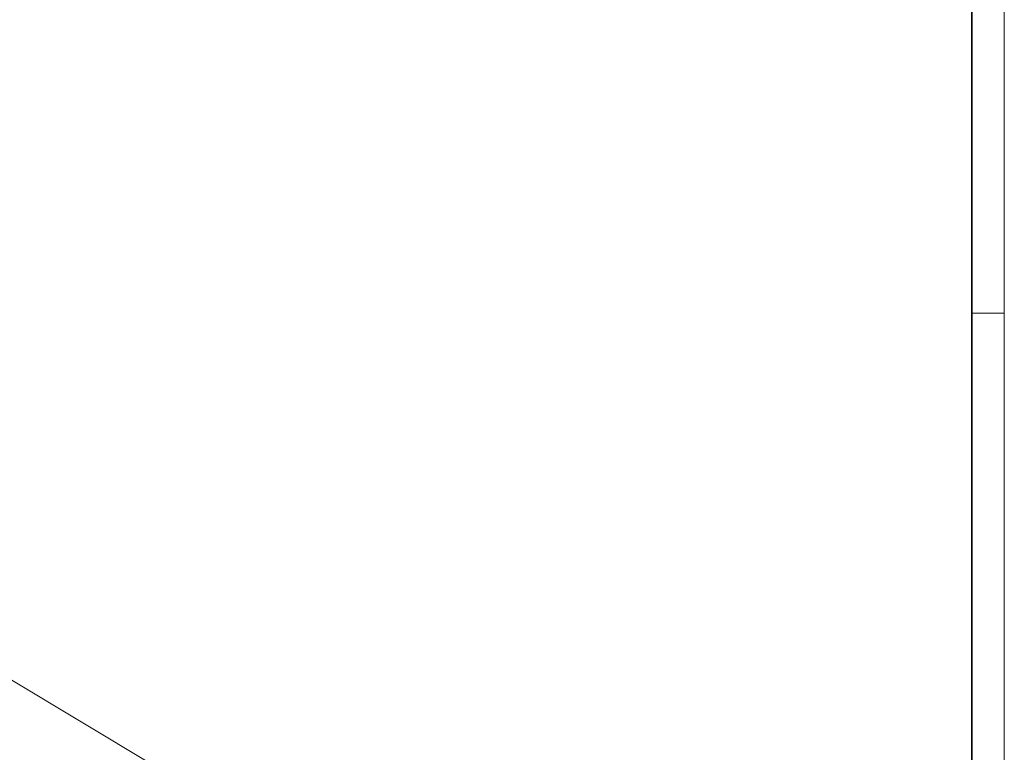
# Model space of a CAD drawing. Header units: millimetres. Extents: x -437 to 139813, y -473 to 90544.
# Tile 144 of 149: x 109469 to 139813, y 22601 to 45188. Entities that reach past the tile are written whole.
import ezdxf

# ---------------------------------------------------------------- set-up
doc = ezdxf.new("R2010")
doc.units = ezdxf.units.MM
doc.layers.add('059 Kader (tekening)', color=253, linetype='Continuous', lineweight=13)
doc.layers.add('Xref', color=253, linetype='Continuous')

# ---------------------------------------------------------------- blocks, each defined once
blk = doc.blocks.new('AE1')
at = {"layer": '059 Kader (tekening)', "color": 12, "linetype": 'Continuous', "lineweight": 13}
blk.add_line((1399, 297), (1389, 297), dxfattribs=at)
mesh = blk.add_polyface(dxfattribs=at)
corners = [(0, 0), (1399, 0), (1399, 841), (0, 841)]
mesh.append_faces([[corners[k] for k in face] for face in [(3, 1, 2)]], dxfattribs={"vtx0": -1, "color": 12})
mesh.append_faces([[corners[k] for k in face] for face in [(3, 0, 1)]], dxfattribs={"vtx2": -1, "color": 12})
at = {"layer": '059 Kader (tekening)', "color": 12, "linetype": 'Continuous', "lineweight": 35}
mesh = blk.add_polyface(dxfattribs=at)
corners = [(10, 10), (1389, 10), (1389, 831), (10, 831)]
mesh.append_faces([[corners[k] for k in face] for face in [(0, 2, 3)]], dxfattribs={"vtx0": -1, "color": 12})
mesh.append_faces([[corners[k] for k in face] for face in [(1, 2, 0)]], dxfattribs={"vtx1": -1, "color": 12})

msp = doc.modelspace()

# ---------------------------------------------------------------- block references
at = {"layer": 'Xref', "linetype": 'Continuous', "lineweight": 35, "xscale": 100, "yscale": 100, "zscale": 100}
msp.add_blockref('AE1', (-87, 6444.2), dxfattribs=at)

doc.saveas('drawing.dxf')
